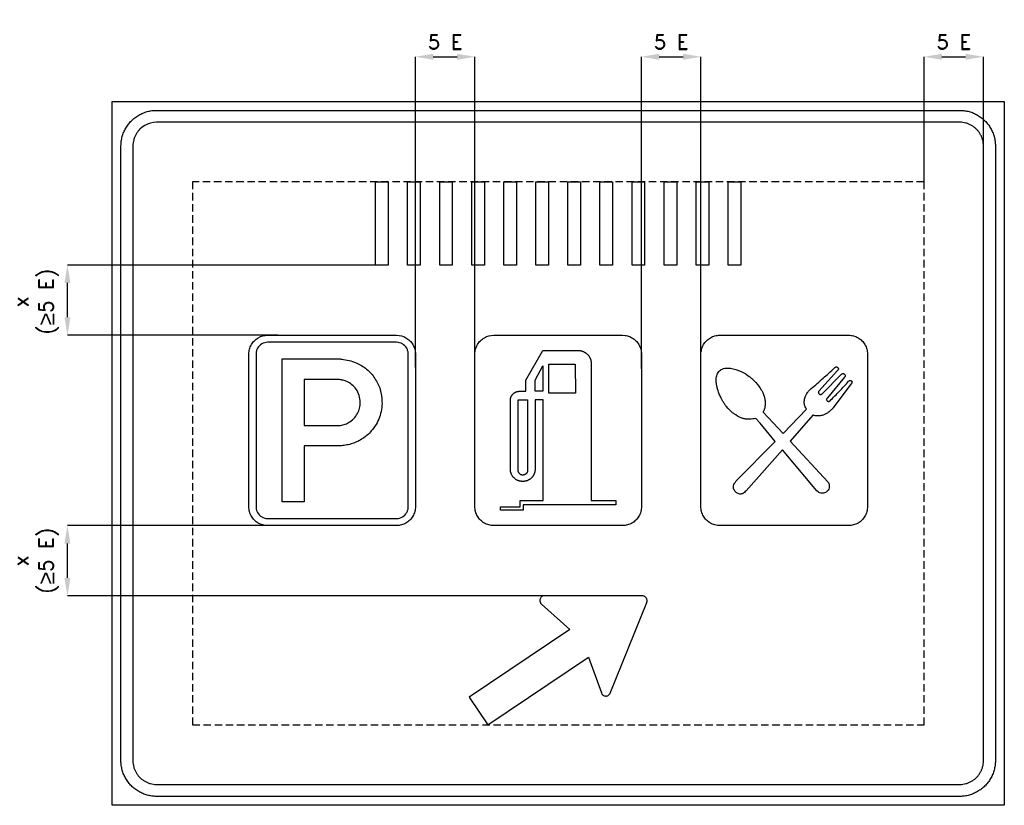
# Model space of a CAD drawing. Header units: millimetres. Extents: x -141 to 3170, y 1107 to 3747.
import ezdxf

# ---------------------------------------------------------------- set-up
doc = ezdxf.new("R2010")
doc.units = ezdxf.units.MM
doc.header["$LTSCALE"] = 5
doc.linetypes.add('ČÁRKOVANÁX2', pattern=[1.5, 1, -0.5])
doc.layers.add('Kóty', color=2, linetype='Continuous')
doc.layers.add('Značka', color=7, linetype='Continuous')
doc.styles.get("Standard").update_dxf_attribs({"font": 'romand.shx', "height": 50})
doc.dimstyles.get("Standard").update_dxf_attribs({"dimtxt": 50, "dimasz": 60, "dimexe": 0.18, "dimexo": 0.0625, "dimgap": 25, "dimtad": 1, "dimdec": 0, "dimzin": 0, "dimdsep": 46, "dimtxsty": 'Standard', "dimcen": 0.09, "dimadec": 0, "dimazin": 0, "dimtfac": 1, "dimtdec": 0, "dimtofl": 0, "dimtmove": 0, "dimatfit": 3, "dimfxl": 1, "dimtolj": 1, "dimtzin": 0, "dimarcsym": 0})

# ---------------------------------------------------------------- blocks, each defined once
blk = doc.blocks.new('*D0')
at = {"layer": 'Defpoints', "color": 0, "transparency": 16777216}
for p in [(3099.7, 3622.2), (2899.7, 3202.2), (3099.7, 3202.2)]:
    blk.add_point(p, dxfattribs=at)
at = {"layer": 'Kóty', "color": 0, "lineweight": -2, "transparency": 16777216}
for p, q in [((2899.7, 3202.3), (2899.7, 3622.4)), ((2959.7, 3622.2), (3039.7, 3622.2)), ((3099.7, 3202.3), (3099.7, 3622.4))]:
    blk.add_line(p, q, dxfattribs=at)
at = {"layer": 'Kóty', "color": 0, "transparency": 16777216}
for points in [[(2959.7, 3632.2), (2959.7, 3612.2), (2899.7, 3622.2)], [(3039.7, 3632.2), (3039.7, 3612.2), (3099.7, 3622.2)]]:
    blk.add_solid(points, dxfattribs=at)
at = {"layer": 'Kóty', "color": 0, "transparency": 16777216, "insert": (2999.7, 3672.2), "char_height": 50, "attachment_point": 5}
blk.add_mtext('\\A1;5 E', dxfattribs=at)
blk = doc.blocks.new('*D1')
at = {"layer": 'Defpoints', "color": 0, "transparency": 16777216}
for p in [(1389.7, 3622.2), (1189.7, 2578.5), (1389.7, 2578.5)]:
    blk.add_point(p, dxfattribs=at)
at = {"layer": 'Kóty', "color": 0, "lineweight": -2, "transparency": 16777216}
for p, q in [((1189.7, 2578.6), (1189.7, 3622.4)), ((1249.7, 3622.2), (1329.7, 3622.2)), ((1389.7, 2578.6), (1389.7, 3622.4))]:
    blk.add_line(p, q, dxfattribs=at)
at = {"layer": 'Kóty', "color": 0, "transparency": 16777216}
for points in [[(1249.7, 3632.2), (1249.7, 3612.2), (1189.7, 3622.2)], [(1329.7, 3632.2), (1329.7, 3612.2), (1389.7, 3622.2)]]:
    blk.add_solid(points, dxfattribs=at)
at = {"layer": 'Kóty', "color": 0, "transparency": 16777216, "insert": (1289.7, 3672.2), "char_height": 50, "attachment_point": 5}
blk.add_mtext('\\A1;5 E', dxfattribs=at)
blk = doc.blocks.new('*D2')
at = {"layer": 'Defpoints', "color": 0, "transparency": 16777216}
for p in [(2149.7, 3622.2), (1949.7, 2573.3), (2149.7, 2573.3)]:
    blk.add_point(p, dxfattribs=at)
at = {"layer": 'Kóty', "color": 0, "lineweight": -2, "transparency": 16777216}
for p, q in [((1949.7, 2573.3), (1949.7, 3622.4)), ((2009.7, 3622.2), (2089.7, 3622.2)), ((2149.7, 2573.3), (2149.7, 3622.4))]:
    blk.add_line(p, q, dxfattribs=at)
at = {"layer": 'Kóty', "color": 0, "transparency": 16777216}
for points in [[(2009.7, 3632.2), (2009.7, 3612.2), (1949.7, 3622.2)], [(2089.7, 3632.2), (2089.7, 3612.2), (2149.7, 3622.2)]]:
    blk.add_solid(points, dxfattribs=at)
at = {"layer": 'Kóty', "color": 0, "transparency": 16777216, "insert": (2049.7, 3672.2), "char_height": 50, "attachment_point": 5}
blk.add_mtext('\\A1;5 E', dxfattribs=at)

msp = doc.modelspace()

# ---------------------------------------------------------------- linework, layer by layer
at = {"layer": 'Kóty'}
for p, q in [((1055.7, 2922.2), (19.5, 2922.2)), ((19.7, 2746.8), (19.7, 2862.2)), ((727.1, 2686.8), (19.5, 2686.8)), ((722.2, 2046.8), (19.5, 2046.8)), ((19.7, 1871.3), (19.7, 1986.8)), ((1666.6, 1811.3), (19.5, 1811.3))]:
    msp.add_line(p, q, dxfattribs=at)
for points in [[(9.7, 2862.2), (29.7, 2862.2), (19.7, 2922.2)], [(9.7, 2746.8), (29.7, 2746.8), (19.7, 2686.8)], [(9.7, 1986.8), (29.7, 1986.8), (19.7, 2046.8)], [(9.7, 1871.3), (29.7, 1871.3), (19.7, 1811.3)]]:
    msp.add_solid(points, dxfattribs=at)
at = {"layer": 'Značka', "color": 5}
for points in [[(169.7, 1107.2), (169.7, 3472.2), (3169.7, 3472.2), (3169.7, 1107.2), (169.7, 1107.2)], [(1055.7, 2922.2), (1055.7, 3202.2), (1098.2, 3202.2), (1098.2, 2922.2), (1055.7, 2922.2)], [(1163.5, 2922.2), (1163.5, 3202.2), (1205.9, 3202.2), (1205.9, 2922.2), (1163.5, 2922.2)], [(1271.3, 2922.2), (1271.3, 3202.2), (1313.7, 3202.2), (1313.7, 2922.2), (1271.3, 2922.2)], [(1379, 2922.2), (1379, 3202.2), (1421.5, 3202.2), (1421.5, 2922.2), (1379, 2922.2)], [(1486.8, 2922.2), (1486.8, 3202.2), (1529.3, 3202.2), (1529.3, 2922.2), (1486.8, 2922.2)], [(1594.6, 2922.2), (1594.6, 3202.2), (1637, 3202.2), (1637, 2922.2), (1594.6, 2922.2)], [(1702.4, 2922.2), (1702.4, 3202.2), (1744.8, 3202.2), (1744.8, 2922.2), (1702.4, 2922.2)], [(1810.1, 2922.2), (1810.1, 3202.2), (1852.6, 3202.2), (1852.6, 2922.2), (1810.1, 2922.2)], [(1917.9, 2922.2), (1917.9, 3202.2), (1960.3, 3202.2), (1960.3, 2922.2), (1917.9, 2922.2)], [(2025.7, 2922.2), (2025.7, 3202.2), (2068.1, 3202.2), (2068.1, 2922.2), (2025.7, 2922.2)], [(2133.4, 2922.2), (2133.4, 3202.2), (2175.9, 3202.2), (2175.9, 2922.2), (2133.4, 2922.2)], [(2241.2, 2922.2), (2241.2, 3202.2), (2283.7, 3202.2), (2283.7, 2922.2), (2241.2, 2922.2)]]:
    msp.add_lwpolyline(points, dxfattribs=at)
for points in [[(319.7, 1137.2), (319.2, 1137.2), (318.7, 1137.2, -0.032179), (303.3, 1138.3, -0.035457), (288, 1141.4, -0.036267), (273.3, 1146.4, -0.034424), (259.4, 1153.4, -0.033731), (246.5, 1162.1, -0.034079), (234.8, 1172.3, -0.034202), (224.5, 1184, -0.034215), (215.9, 1196.9, -0.034038), (209, 1210.8, -0.033411), (203.9, 1225.5, -0.034125), (200.7, 1240.8, -0.036744), (199.7, 1256.3), (199.7, 1256.7), (199.7, 1257.2), (199.7, 3322.2), (199.7, 3322.7, -0.000709), (199.7, 3323.1, -0.032177), (200.8, 3338.6, -0.035447), (203.9, 3353.9, -0.03626), (208.9, 3368.6, -0.034408), (215.9, 3382.5, -0.033711), (224.5, 3395.4, -0.034092), (234.8, 3407, -0.034187), (246.5, 3417.3, -0.034242), (259.4, 3426, -0.034026), (273.3, 3432.9, -0.033372), (288, 3437.9, -0.034145), (303.3, 3441.2, -0.03678), (318.7, 3442.2), (319.2, 3442.2), (319.7, 3442.2), (3019.7, 3442.2), (3020.2, 3442.2), (3020.6, 3442.2, -0.032211), (3036.1, 3441.1, -0.035398), (3051.4, 3437.9, -0.036257), (3066.1, 3433, -0.034417), (3080, 3426, -0.033707), (3092.9, 3417.3, -0.034076), (3104.5, 3407, -0.034203), (3114.8, 3395.4, -0.034241), (3123.5, 3382.5, -0.03402), (3130.4, 3368.6, -0.03342), (3135.4, 3353.9, -0.034121), (3138.7, 3338.6, -0.03675), (3139.7, 3323.1), (3139.7, 3322.7), (3139.7, 3322.2), (3139.7, 1257.2), (3139.7, 1256.7), (3139.7, 1256.3, -0.03218), (3138.6, 1240.8, -0.035459), (3135.4, 1225.5, -0.036272), (3130.5, 1210.8, -0.034417), (3123.5, 1196.9, -0.03372), (3114.8, 1184, -0.034076), (3104.5, 1172.3, -0.034204), (3092.9, 1162, -0.034215), (3080, 1153.4, -0.03402), (3066.1, 1146.5, -0.033415), (3051.4, 1141.4, -0.034111), (3036.1, 1138.2, -0.036748), (3020.6, 1137.2), (3020.2, 1137.2), (3019.7, 1137.2), (319.7, 1137.2)], [(319.7, 1177.2), (3019.7, 1177.2), (3020, 1177.2), (3020.3, 1177.2, 0.032177), (3030.7, 1177.9, 0.035443), (3040.8, 1180, 0.036259), (3050.6, 1183.3, 0.034425), (3059.9, 1188, 0.033741), (3068.5, 1193.8, 0.034066), (3076.3, 1200.6, 0.034182), (3083.1, 1208.4, 0.034226), (3088.9, 1217, 0.034056), (3093.5, 1226.3, 0.033425), (3096.9, 1236.1, 0.034151), (3099, 1246.2, 0.036743), (3099.7, 1256.6), (3099.7, 1256.9), (3099.7, 1257.2), (3099.7, 3322.2), (3099.7, 3322.5), (3099.7, 3322.8, 0.032183), (3099, 3333.2, 0.035447), (3096.9, 3343.3, 0.036274), (3093.5, 3353.1, 0.034425), (3088.9, 3362.4, 0.033755), (3083.1, 3371, 0.034097), (3076.3, 3378.8, 0.034164), (3068.5, 3385.6, 0.034206), (3059.9, 3391.4, 0.034035), (3050.6, 3396, 0.03347), (3040.8, 3399.4, 0.034127), (3030.6, 3401.5, 0.036766), (3020.3, 3402.2), (3020, 3402.2), (3019.7, 3402.2), (319.7, 3402.2), (319.4, 3402.2), (319.1, 3402.2), (308.7, 3401.5), (298.6, 3399.4), (288.8, 3396), (279.5, 3391.4), (270.9, 3385.6), (263.1, 3378.8, 0.034235), (256.3, 3371, 0.034206), (250.5, 3362.4, 0.034031), (245.9, 3353.1, 0.03342), (242.5, 3343.3, 0.034122), (240.4, 3333.1, 0.036744), (239.7, 3322.8), (239.7, 3322.5), (239.7, 3322.2), (239.7, 1257.2), (239.7, 1256.9), (239.7, 1256.6, 0.032178), (240.4, 1246.2, 0.035444), (242.5, 1236.1, 0.036267), (245.8, 1226.3, 0.034422), (250.5, 1217, 0.033731), (256.3, 1208.4, 0.034071), (263.1, 1200.6, 0.034205), (270.9, 1193.8, 0.034223), (279.5, 1188, 0.034048), (288.8, 1183.4, 0.033416), (298.6, 1180, 0.034152), (308.7, 1177.9, 0.036741), (319.1, 1177.2), (319.4, 1177.2), (319.7, 1177.2)], [(693.7, 2046.8), (693.4, 2046.8), (693.2, 2046.8), (684.9, 2047.4), (676.8, 2049), (668.9, 2051.7), (661.5, 2055.4), (654.6, 2060, -0.034072), (648.4, 2065.5, -0.034201), (642.9, 2071.7, -0.034235), (638.3, 2078.6, -0.034036), (634.6, 2086, -0.033411), (632, 2093.9, -0.034131), (630.2, 2102, -0.036742), (629.7, 2110.3), (629.7, 2110.5), (629.7, 2110.8), (629.7, 2622.8), (629.7, 2623), (629.7, 2623.3, -0.032181), (630.3, 2631.5, -0.035441), (632, 2639.7, -0.03627), (634.6, 2647.5, -0.034452), (638.3, 2654.9, -0.033721), (642.9, 2661.8, -0.034043), (648.4, 2668), (654.6, 2673.5), (661.5, 2678.1), (669, 2681.8), (676.8, 2684.5), (684.9, 2686.2), (693.2, 2686.8), (693.4, 2686.8), (693.7, 2686.8), (1125.7, 2686.8), (1125.9, 2686.8), (1126.2, 2686.8), (1134.5, 2686.2), (1142.6, 2684.5), (1150.4, 2681.9), (1157.8, 2678.1), (1164.7, 2673.5, -0.034114), (1170.9, 2668, -0.034209), (1176.4, 2661.8, -0.034238), (1181, 2654.9, -0.034056), (1184.7, 2647.5, -0.03343), (1187.4, 2639.7, -0.034123), (1189.1, 2631.5, -0.036745), (1189.7, 2623.3), (1189.7, 2623), (1189.7, 2622.8), (1189.7, 2110.8), (1189.7, 2110.5), (1189.7, 2110.3, -0.032171), (1189.1, 2102, -0.035438), (1187.4, 2093.9, -0.03627), (1184.8, 2086, -0.034426), (1181, 2078.6, -0.033705), (1176.4, 2071.7, -0.034056), (1170.9, 2065.5, -0.034176), (1164.7, 2060, -0.034229), (1157.8, 2055.4, -0.034039), (1150.4, 2051.7, -0.03344), (1142.6, 2049, -0.034142), (1134.5, 2047.3, -0.036723), (1126.2, 2046.8), (1125.9, 2046.8), (1125.7, 2046.8), (693.7, 2046.8)], [(693.7, 2070.8), (1125.7, 2070.8), (1125.8, 2070.8), (1126, 2070.8), (1131.2, 2071.1), (1136.2, 2072.2), (1141.2, 2073.9), (1145.8, 2076.2), (1150.1, 2079.1), (1154, 2082.5), (1157.4, 2086.4, 0.034199), (1160.3, 2090.7, 0.034034), (1162.6, 2095.3, 0.033384), (1164.3, 2100.2, 0.034132), (1165.3, 2105.3, 0.036745), (1165.7, 2110.5), (1165.7, 2110.6), (1165.7, 2110.8), (1165.7, 2622.8), (1165.7, 2622.9), (1165.7, 2623.1, 0.032181), (1165.3, 2628.3, 0.035436), (1164.3, 2633.3, 0.036244), (1162.6, 2638.2, 0.034372), (1160.3, 2642.9), (1157.4, 2647.2), (1154, 2651.1), (1150.1, 2654.5), (1145.8, 2657.4), (1141.2, 2659.7), (1136.2, 2661.4), (1131.2, 2662.4), (1126, 2662.8), (1125.8, 2662.8), (1125.7, 2662.8), (693.7, 2662.8), (693.5, 2662.8), (693.4, 2662.8), (688.2, 2662.4), (683.1, 2661.4), (678.2, 2659.7), (673.6, 2657.4), (669.3, 2654.5), (665.4, 2651.1), (662, 2647.2), (659.1, 2642.9), (656.8, 2638.2, 0.033437), (655.1, 2633.3, 0.034134), (654, 2628.3, 0.036744), (653.7, 2623.1, 0.000776), (653.7, 2622.9), (653.7, 2622.8), (653.7, 2110.8), (653.7, 2110.6), (653.7, 2110.5, 0.03217), (654.1, 2105.3, 0.035447), (655.1, 2100.2, 0.03625), (656.8, 2095.3, 0.03442), (659.1, 2090.7), (662, 2086.4), (665.4, 2082.5), (669.3, 2079.1), (673.6, 2076.2), (678.2, 2073.9), (683.1, 2072.2), (688.2, 2071.1), (693.4, 2070.8), (693.5, 2070.8), (693.7, 2070.8)], [(742.1, 2126.8), (742.1, 2606.8), (936.2, 2606.8), (939.1, 2606.4), (942, 2606, -0.025353), (966.6, 2601.6, -0.042934), (990.3, 2593.8, -0.079576), (1025.7, 2572.6, -0.076492), (1053.1, 2541.5, -0.076886), (1071.1, 2504.5, -0.075742), (1077.3, 2463.7, -0.09403), (1068.7, 2411, -0.098353), (1041.4, 2365.2, -0.073293), (1012.5, 2339.5, -0.067691), (977.6, 2322.8, -0.034195), (959.5, 2317.8, -0.037873), (941, 2315.5), (937.9, 2315.3), (934.8, 2315.2), (815.6, 2315.2), (815.6, 2126.8), (742.1, 2126.8)], [(815.6, 2537.8), (815.6, 2383.4), (929.3, 2383.4), (931.5, 2383.4), (933.8, 2383.5, 0.067145), (949.7, 2386.3, 0.057734), (964.7, 2393.1, 0.071735), (981.9, 2406.2, 0.07449), (994.6, 2423.5, 0.068284), (1001.9, 2441.7, 0.065315), (1004.1, 2461.2, 0.077203), (1000.7, 2484.5, 0.083757), (990.2, 2505.4, 0.073421), (976.3, 2520.4, 0.066104), (958.8, 2531, 0.042693), (946.9, 2535.4, 0.049231), (934.6, 2537.6), (932.7, 2537.7), (930.8, 2537.8), (815.6, 2537.8)], [(1370.8, 1470), (1433.5, 1377.2), (1771.7, 1605.3), (1815, 1484.9), (1815.3, 1484.2), (1815.6, 1483.4, 0.051452), (1817.1, 1480.8, 0.05161), (1819.2, 1478.5, 0.064178), (1822.3, 1476.2, 0.06413), (1825.9, 1474.8, 0.063978), (1829.7, 1474.3, 0.0639), (1833.6, 1474.7, 0.063562), (1837.2, 1476, 0.062446), (1840.4, 1478.1, 0.05173), (1842.6, 1480.3, 0.056355), (1844.2, 1482.9), (1844.6, 1483.6), (1844.9, 1484.3), (1967.5, 1789), (1967.7, 1789.7), (1968, 1790.4, 0.051968), (1968.6, 1793.5, 0.052145), (1968.5, 1796.6, 0.064836), (1967.7, 1800.4, 0.065062), (1965.9, 1803.9, 0.064745), (1963.4, 1806.8, 0.063114), (1960.2, 1809, 0.052169), (1957.3, 1810.3, 0.056874), (1954.2, 1810.8), (1953.4, 1810.9), (1952.7, 1810.9), (1624.3, 1811.4), (1623.5, 1811.3), (1622.7, 1811.3), (1619.7, 1810.7), (1616.8, 1809.5, 0.064152), (1613.6, 1807.4, 0.064165), (1611.1, 1804.5, 0.063974), (1609.3, 1801.1, 0.063899), (1608.4, 1797.3, 0.063533), (1608.3, 1793.5, 0.062347), (1609.3, 1789.7, 0.051673), (1610.6, 1786.9, 0.056317), (1612.5, 1784.5), (1613, 1784), (1613.6, 1783.4), (1709.1, 1698.2), (1370.8, 1470)]]:
    msp.add_lwpolyline(points, format="xyb", dxfattribs=at)
at = {"layer": 'Značka', "color": 6, "linetype": 'ČÁRKOVANÁX2', "ltscale": 5}
msp.add_lwpolyline([(2899.7, 3202.2), (439.7, 3202.2), (439.7, 1377.2), (2899.7, 1377.2), (2899.7, 3202.2)], dxfattribs=at)
at = {"layer": 'Značka', "color": 251}
for points in [[(1453.7, 2046.8), (1453.4, 2046.8), (1453.2, 2046.8, -0.032173), (1444.9, 2047.4, -0.035405), (1436.8, 2049, -0.03629), (1429, 2051.7, -0.034439), (1421.5, 2055.4, -0.03374), (1414.7, 2060, -0.034065), (1408.4, 2065.5, -0.034193), (1402.9, 2071.7, -0.03425), (1398.4, 2078.6, -0.034029), (1394.6, 2086, -0.033425), (1392, 2093.9, -0.034131), (1390.2, 2102, -0.036738), (1389.7, 2110.3), (1389.7, 2110.5), (1389.7, 2110.8), (1389.7, 2622.8), (1389.7, 2623), (1389.7, 2623.3, -0.032174), (1390.3, 2631.5, -0.035438), (1392, 2639.7, -0.036277), (1394.6, 2647.5, -0.034446), (1398.4, 2654.9, -0.033739), (1403, 2661.8, -0.034037), (1408.4, 2668, -0.034181), (1414.7, 2673.5, -0.034253), (1421.5, 2678.1, -0.033976), (1429, 2681.8), (1436.8, 2684.5), (1444.9, 2686.2), (1453.2, 2686.8), (1453.4, 2686.8), (1453.7, 2686.8), (1885.7, 2686.8), (1885.9, 2686.8), (1886.2, 2686.8), (1894.5, 2686.2, -0.035348), (1902.6, 2684.5, -0.036318), (1910.4, 2681.9, -0.034466), (1917.8, 2678.1, -0.033715), (1924.7, 2673.5, -0.034109), (1930.9, 2668, -0.034193), (1936.4, 2661.8, -0.03425), (1941, 2654.9, -0.034056), (1944.7, 2647.5, -0.033444), (1947.4, 2639.7, -0.034131), (1949.1, 2631.5, -0.036737), (1949.7, 2623.3), (1949.7, 2623), (1949.7, 2622.8), (1949.7, 2110.8), (1949.7, 2110.5), (1949.7, 2110.3, -0.032171), (1949.1, 2102, -0.035438), (1947.4, 2093.9, -0.036277), (1944.8, 2086, -0.034419), (1941, 2078.6, -0.033723), (1936.4, 2071.7, -0.034056), (1930.9, 2065.5, -0.034181), (1924.7, 2060, -0.034229), (1917.8, 2055.4, -0.034029), (1910.4, 2051.7, -0.033434), (1902.6, 2049, -0.034142), (1894.5, 2047.3, -0.036723), (1886.2, 2046.8), (1885.9, 2046.8), (1885.7, 2046.8), (1453.7, 2046.8)], [(2213.7, 2046.8), (2213.4, 2046.8), (2213.2, 2046.8, -0.032173), (2204.9, 2047.4, -0.035405), (2196.8, 2049, -0.03629), (2189, 2051.7, -0.034439), (2181.5, 2055.4, -0.03374), (2174.7, 2060, -0.034065), (2168.4, 2065.5, -0.034193), (2162.9, 2071.7, -0.03425), (2158.4, 2078.6, -0.034029), (2154.6, 2086, -0.033425), (2152, 2093.9, -0.034131), (2150.2, 2102, -0.036738), (2149.7, 2110.3), (2149.7, 2110.5), (2149.7, 2110.8), (2149.7, 2622.8), (2149.7, 2623), (2149.7, 2623.3, -0.032174), (2150.3, 2631.5, -0.035438), (2152, 2639.7, -0.036277), (2154.6, 2647.5, -0.034446), (2158.4, 2654.9, -0.033739), (2163, 2661.8, -0.034037), (2168.4, 2668, -0.034181), (2174.7, 2673.5, -0.034253), (2181.5, 2678.1, -0.033976), (2189, 2681.8, -0.033379), (2196.8, 2684.5, -0.034084), (2204.9, 2686.2, -0.036753), (2213.2, 2686.8), (2213.4, 2686.8), (2213.7, 2686.8), (2645.7, 2686.8), (2645.9, 2686.8), (2646.2, 2686.8, -0.032142), (2654.5, 2686.2, -0.035344), (2662.6, 2684.5, -0.036309), (2670.4, 2681.9, -0.034472), (2677.8, 2678.1, -0.033698), (2684.7, 2673.5, -0.03409), (2690.9, 2668, -0.034215), (2696.4, 2661.8, -0.034238), (2701, 2654.9, -0.034081), (2704.7, 2647.5, -0.03343), (2707.4, 2639.7, -0.034116), (2709.1, 2631.5, -0.036752), (2709.7, 2623.3), (2709.7, 2623), (2709.7, 2622.8), (2709.7, 2110.8), (2709.7, 2110.5), (2709.7, 2110.3, -0.032171), (2709.1, 2102, -0.035467), (2707.4, 2093.9, -0.036263), (2704.8, 2086, -0.034419), (2701, 2078.6, -0.0337), (2696.4, 2071.7, -0.034067), (2690.9, 2065.5, -0.034152), (2684.7, 2060, -0.034221), (2677.8, 2055.4, -0.034029), (2670.4, 2051.7, -0.03343), (2662.6, 2049, -0.034138), (2654.5, 2047.3, -0.036723), (2646.2, 2046.8), (2645.9, 2046.8), (2645.7, 2046.8), (2213.7, 2046.8)], [(1863.8, 2116.6), (1551.8, 2117.1), (1551.8, 2098.8), (1475.6, 2098.8), (1475.6, 2109.6), (1541.5, 2109.6), (1541.5, 2131.2), (1619.1, 2131.2), (1619.1, 2469.4), (1592.3, 2469.4), (1592.3, 2238.3), (1592.3, 2235.9), (1592.3, 2235.8), (1592.3, 2235.7), (1592.1, 2234.8), (1592, 2234), (1591.9, 2233.2), (1591.9, 2232.5), (1591.8, 2231.7), (1591.7, 2231), (1591.7, 2230.4), (1591.6, 2229.8), (1591.5, 2229.1), (1591.4, 2228.4), (1591.1, 2227.2), (1590.9, 2226), (1590.6, 2224.9), (1590.2, 2223.9), (1589.8, 2222.8), (1589.4, 2221.8), (1589.1, 2221), (1588.7, 2220.1), (1588.1, 2219.1), (1587.6, 2218.1), (1586.9, 2216.8), (1586.2, 2215.5), (1585.5, 2214.4), (1584.8, 2213.4), (1584.1, 2212.4), (1583.4, 2211.5), (1582.8, 2210.7), (1582.2, 2210), (1581.4, 2209.1), (1580.5, 2208.2), (1579.5, 2207.1), (1578.4, 2206), (1577.4, 2205.1), (1576.3, 2204.2), (1575.3, 2203.4), (1574.2, 2202.6), (1573.3, 2202), (1572.4, 2201.5), (1571.3, 2200.9), (1570.2, 2200.2), (1568.8, 2199.5), (1567.4, 2198.7), (1566.2, 2198.2), (1565, 2197.7), (1563.8, 2197.3), (1562.6, 2196.9), (1561.7, 2196.6), (1560.7, 2196.4), (1559.6, 2196.2), (1558.4, 2196), (1556.6, 2195.7), (1554.8, 2195.5), (1553.3, 2195.4), (1551.8, 2195.3), (1550.3, 2195.3), (1548.8, 2195.4), (1547.6, 2195.4), (1546.4, 2195.6), (1544.9, 2195.8), (1543.4, 2196), (1541.5, 2196.3), (1539.6, 2196.6), (1538, 2197), (1536.4, 2197.5), (1534.8, 2198), (1533.2, 2198.7), (1532, 2199.2), (1530.8, 2199.9), (1529.3, 2200.7), (1527.8, 2201.7), (1526.3, 2202.7), (1524.9, 2203.8), (1523.7, 2204.8), (1522.5, 2205.9), (1521.4, 2207), (1520.3, 2208.1), (1519.4, 2209), (1518.6, 2210), (1517.5, 2211.2), (1516.6, 2212.5), (1515.5, 2214), (1514.6, 2215.5), (1513.9, 2216.8), (1513.2, 2218.1), (1512.5, 2219.4), (1512, 2220.7), (1511.5, 2221.8), (1511.2, 2222.8), (1510.8, 2224.2), (1510.4, 2225.6), (1510, 2226.9), (1509.6, 2228.1), (1509.4, 2229.2), (1509.3, 2230.4), (1509.2, 2231.5), (1509.1, 2232.7), (1509.1, 2233.7), (1509, 2234.6), (1509, 2235.7), (1509, 2236.9), (1509, 2238), (1509, 2239.2), (1509, 2240.1), (1509, 2241), (1509, 2241.9), (1509, 2242.7), (1509, 2243.4), (1509, 2244.1), (1509, 2244.8), (1509, 2245.6), (1509, 2245.7), (1509, 2245.8), (1509, 2456.7), (1509, 2463.8), (1509, 2463.9), (1509, 2464.1), (1509, 2465.1, -0.0013), (1509, 2466.1, -0.001893), (1509, 2467.1), (1509.1, 2468.1), (1509.1, 2469), (1509.2, 2470), (1509.2, 2470.7), (1509.3, 2471.4), (1509.4, 2472.3), (1509.5, 2473.2), (1509.7, 2474.4), (1509.9, 2475.6), (1510.2, 2476.6), (1510.4, 2477.7), (1510.7, 2478.7), (1511.1, 2479.7), (1511.4, 2480.5), (1511.8, 2481.3), (1512.2, 2482.2), (1512.8, 2483), (1513.3, 2483.7), (1513.8, 2484.4), (1514.3, 2485), (1514.7, 2485.5), (1515.2, 2486.1), (1515.6, 2486.7), (1516, 2487.1), (1516.4, 2487.6), (1517, 2488.1), (1517.5, 2488.7), (1518.6, 2489.8), (1519.7, 2491), (1520.7, 2491.8), (1521.7, 2492.7), (1522.8, 2493.4), (1524, 2494.2), (1524.9, 2494.7), (1525.8, 2495.2), (1527.1, 2495.7), (1528.3, 2496.2), (1529.5, 2496.7), (1530.7, 2497.1), (1531.7, 2497.3), (1532.7, 2497.6), (1533.6, 2497.7), (1534.6, 2497.9), (1535.4, 2498), (1536.2, 2498), (1537.1, 2498.1), (1537.9, 2498.1), (1538, 2498.1), (1538.2, 2498.1), (1543.4, 2498.5), (1560.8, 2499), (1560.8, 2535.2), (1618.6, 2634.8), (1745.7, 2634.8), (1745.8, 2634.7), (1745.9, 2634.7), (1746.6, 2634.4), (1747.4, 2634.2), (1748.1, 2633.9), (1748.8, 2633.7), (1749.5, 2633.5), (1750.2, 2633.3), (1750.8, 2633.1), (1751.3, 2632.9), (1752, 2632.7), (1752.7, 2632.4), (1753.8, 2631.9), (1754.8, 2631.4), (1755.7, 2631), (1756.6, 2630.5), (1757.5, 2630.1), (1758.4, 2629.6), (1759, 2629.2), (1759.7, 2628.8), (1760.4, 2628.3), (1761.2, 2627.7), (1762.1, 2627.1), (1763.1, 2626.4), (1763.8, 2625.8), (1764.5, 2625.3), (1765.2, 2624.7), (1765.8, 2624.1), (1766.4, 2623.7), (1766.9, 2623.2), (1767.6, 2622.7), (1768.3, 2622.1), (1769.1, 2621.3), (1769.9, 2620.4), (1770.6, 2619.7), (1771.3, 2619), (1771.9, 2618.2), (1772.5, 2617.5), (1773, 2616.9), (1773.4, 2616.2), (1773.9, 2615.4), (1774.4, 2614.6), (1775.2, 2613.2), (1776, 2611.8), (1776.6, 2610.6), (1777.2, 2609.4), (1777.7, 2608.2), (1778.2, 2606.9), (1778.5, 2605.9), (1778.9, 2604.9), (1779.2, 2603.6), (1779.5, 2602.4), (1779.7, 2601.2), (1779.9, 2600), (1780, 2599), (1780.1, 2598), (1780.2, 2597), (1780.3, 2596.1), (1780.4, 2595.3), (1780.4, 2594.5), (1780.5, 2593.6), (1780.5, 2592.8), (1780.5, 2592.6), (1780.5, 2592.5), (1781, 2131.2), (1863.8, 2131.2), (1863.8, 2117.1), (1863.8, 2116.6)], [(2348.3, 2390.9), (2334.4, 2407.2), (2329.1, 2406.2), (2323.8, 2405.3), (2319.1, 2404.7), (2314.4, 2404.3), (2307.5, 2404.2), (2300.6, 2404.8, -0.043387), (2289.7, 2407.2, -0.041175), (2279.4, 2411.3), (2273, 2414.8), (2266.8, 2418.6, -0.01659), (2258.2, 2424.7, -0.029081), (2250.2, 2431.4), (2245.9, 2435.8), (2241.7, 2440.3), (2234.5, 2448.7, -0.022286), (2227.9, 2457.6, -0.021663), (2222.5, 2466.1, -0.014405), (2217.8, 2475, -0.019132), (2211.5, 2488.7, -0.025207), (2206.4, 2502.8, -0.013624), (2204.5, 2509.3, -0.015427), (2203.1, 2516, -0.009822), (2202.3, 2520.4, -0.007669), (2201.7, 2524.9, -0.03431), (2200.9, 2537.7, -0.068358), (2202.6, 2550.4, -0.057604), (2205.5, 2558.2, -0.06795), (2210.2, 2565, -0.055637), (2215, 2569.3, -0.051891), (2220.6, 2572.6, -0.066978), (2229.9, 2575.4, -0.048435), (2239.6, 2576.1, -0.03241), (2248.6, 2575.4), (2257.5, 2573.8), (2267, 2571.5), (2276.4, 2568.4), (2285.2, 2564.7, -0.020827), (2293.8, 2560.3, -0.020814), (2302.9, 2554.6), (2311.7, 2548.3, -0.015806), (2320.6, 2541, -0.018665), (2329, 2533.1), (2334.5, 2527.4), (2339.5, 2521.4), (2343.5, 2516.1), (2347.3, 2510.7), (2352.7, 2502.7, -0.033069), (2357.3, 2494.3, -0.026546), (2360.1, 2487.7, -0.013714), (2362.3, 2480.9, -0.011766), (2363.8, 2475.4, -0.023954), (2364.9, 2469.9, -0.034826), (2365.6, 2462, -0.019596), (2365.4, 2454.1, -0.021571), (2364.7, 2446.6, -0.042624), (2363.1, 2439.4, -0.022706), (2362, 2436.2), (2360.6, 2433.1), (2359.7, 2431.3), (2358.7, 2429.5), (2359.2, 2428.5), (2425.6, 2356.4), (2504.4, 2437.8), (2502.3, 2442.1), (2500.3, 2446.5, -0.027704), (2498.3, 2452.1, -0.045628), (2497.2, 2458, -0.022666), (2497, 2460.8, -0.016381), (2497, 2463.6, -0.013406), (2497.2, 2466.4, -0.013694), (2497.5, 2469.1, -0.017782), (2498.1, 2472.5, -0.019734), (2498.9, 2475.9), (2499.6, 2477.9), (2500.3, 2479.9, -0.022298), (2502.1, 2484.2, -0.023144), (2504.4, 2488.2), (2505.2, 2489.6), (2506.1, 2491), (2508, 2493.8), (2509.9, 2496.5), (2511.6, 2498.7), (2513.4, 2500.8), (2516.9, 2504.3), (2520.6, 2507.4, 0.008524), (2560.3, 2541.9, 0.002856), (2599, 2577.1), (2599.9, 2577.8), (2600.9, 2578.5), (2602.2, 2579.3), (2603.7, 2579.9), (2604.4, 2580.1), (2605.1, 2580.2), (2605.7, 2580.2), (2606.3, 2580.1), (2608, 2579.3), (2609.5, 2578.1), (2610.3, 2577.3), (2610.9, 2576.4, -0.066169), (2611.7, 2574.7, -0.097303), (2611.9, 2572.8, -0.070837), (2611.6, 2571.5), (2611.1, 2570.3), (2610.1, 2568.9), (2608.9, 2567.7), (2546.5, 2499.1), (2545.3, 2497.5, 0.101395), (2544.5, 2495.8, 0.103374), (2544.7, 2493.9, 0.059582), (2545.4, 2492.1), (2546.1, 2490.9), (2546.9, 2489.9, 0.082954), (2549.4, 2487.8, 0.163266), (2552.4, 2487.2), (2553.7, 2487.5), (2554.9, 2488.1), (2555.9, 2488.8), (2556.9, 2489.7), (2622.3, 2555.4), (2623.5, 2556.3), (2624.9, 2557.1, -0.105448), (2627.9, 2557.7, -0.155359), (2630.6, 2556.8), (2631.5, 2556.1), (2632.3, 2555.3), (2633.3, 2554.2), (2634.2, 2552.9, -0.119346), (2634.7, 2550.6, -0.116741), (2634.2, 2548.2), (2633.5, 2547), (2632.7, 2546), (2574.7, 2475.9), (2573.3, 2474, 0.07996), (2572.4, 2471.9, 0.045956), (2572.2, 2470.9, 0.047344), (2572.3, 2469.9, 0.115947), (2573.3, 2467.2, 0.10526), (2575.3, 2465.2), (2576.2, 2464.6), (2577.3, 2464.3), (2579, 2464.1), (2580.8, 2464.4), (2582.3, 2465.3), (2583.7, 2466.5, 0.012138), (2615.8, 2498.9, 0.004229), (2646.1, 2531.7), (2647.7, 2533.3, -0.083703), (2649.5, 2534.4), (2650.2, 2534.7), (2651, 2534.8), (2652.2, 2534.8), (2653.4, 2534.6), (2654.4, 2534.3), (2655.3, 2533.8), (2656.2, 2533), (2656.8, 2532, -0.063488), (2657.5, 2530.5, -0.076548), (2657.7, 2528.9, -0.128346), (2656.9, 2526, -0.035988), (2655, 2523.3), (2592.6, 2441.3), (2591.1, 2439.4), (2589.6, 2437.6, -0.027559), (2586.4, 2434.4), (2583, 2431.5), (2580.3, 2429.1), (2577.6, 2426.8), (2575, 2424.9), (2572.2, 2423.3), (2569.6, 2422), (2567, 2420.9), (2560.8, 2418.4, -0.042881), (2554.4, 2416.6, -0.0399), (2547.6, 2415.9), (2540.7, 2415.6), (2538.3, 2415.5), (2535.9, 2415.7, -0.039947), (2530.8, 2416.9, 0.085887), (2525.7, 2417.6), (2525.7, 2417.6), (2525.7, 2417.6), (2449.4, 2330.7), (2576.2, 2194.4), (2578, 2191.9, -0.035586), (2579.6, 2189.3, -0.080393), (2581.2, 2183.6, -0.06121), (2581.1, 2177.6, -0.076013), (2579.2, 2169.9, -0.091584), (2575, 2163.3, -0.069304), (2570.7, 2159.7, -0.059514), (2565.5, 2157.2, -0.086825), (2556.8, 2155.5, -0.116338), (2548.4, 2157.3, -0.066143), (2543.7, 2160.1), (2539.5, 2163.8), (2423.6, 2301.1), (2301.7, 2164.3, -0.027222), (2296, 2158.4, -0.089072), (2289.4, 2154.1, -0.079221), (2283.6, 2152.8, -0.074316), (2277.6, 2153.3), (2274.5, 2154.3), (2271.6, 2155.8, -0.043167), (2268.4, 2158, -0.035043), (2265.5, 2160.8, -0.05297), (2262, 2165.6, -0.066987), (2259.7, 2171.1, -0.056756), (2258.8, 2175.6, -0.06021), (2259.1, 2180.2, -0.10249), (2262.6, 2188.9, -0.030668), (2268.5, 2196.9), (2399.3, 2329.7), (2348.3, 2390.9)]]:
    msp.add_lwpolyline(points, format="xyb", dxfattribs=at)
for points in [[(1618.2, 2498.5), (1592.3, 2498.5), (1592.3, 2535.2), (1618.2, 2584), (1618.2, 2498.5)], [(1727.8, 2492), (1638.4, 2492.4), (1637.9, 2589.7), (1641.2, 2589.7), (1644.5, 2589.7), (1658.8, 2589.7), (1673.1, 2589.7), (1677.5, 2589.7), (1681.8, 2589.7), (1684.1, 2589.7), (1686.3, 2589.7), (1691.2, 2589.7), (1696, 2589.7), (1708.4, 2589.7), (1720.8, 2589.7), (1724.1, 2589.7), (1727.3, 2589.7), (1727.8, 2492)], [(1566.9, 2469), (1566.9, 2235), (1566.9, 2230.8), (1566.9, 2230.7), (1566.9, 2230.6), (1566.7, 2230.1), (1566.6, 2229.5), (1566.5, 2229), (1566.4, 2228.5), (1566.3, 2228.1), (1566.2, 2227.6), (1566.1, 2227.3), (1565.9, 2226.9), (1565.8, 2226.6), (1565.6, 2226.2), (1565.5, 2226.1), (1565.5, 2226.1), (1565.5, 2226), (1565.4, 2226), (1565.4, 2225.8), (1565.3, 2225.7), (1565.2, 2225.4), (1565.1, 2225.1), (1564.8, 2224.7), (1564.6, 2224.3), (1564.3, 2223.9), (1564, 2223.5), (1563.7, 2223.2), (1563.5, 2222.9), (1563.1, 2222.7), (1562.8, 2222.4), (1562.7, 2222.4), (1562.7, 2222.3), (1562.6, 2222.2), (1562.5, 2222.2), (1562.4, 2222), (1562.3, 2221.8), (1561.9, 2221.4), (1561.6, 2221.1), (1561.1, 2220.6), (1560.6, 2220.1), (1560, 2219.7), (1559.5, 2219.3), (1559.1, 2219), (1558.6, 2218.7), (1558.1, 2218.4), (1557.5, 2218.1), (1556.1, 2217.6), (1554.7, 2217.3), (1553.5, 2217), (1552.3, 2216.9), (1551.1, 2216.8), (1549.9, 2216.8), (1549, 2216.9), (1548, 2217), (1546.9, 2217.3), (1545.7, 2217.6), (1544.6, 2218), (1543.5, 2218.5), (1542.7, 2219), (1541.9, 2219.6), (1541.1, 2220.2), (1540.4, 2220.9), (1539.9, 2221.5), (1539.4, 2222.1), (1538.8, 2222.9), (1538.2, 2223.7), (1537.9, 2224.2), (1537.5, 2224.8), (1537.3, 2225.2), (1537, 2225.6), (1536.7, 2226), (1536.5, 2226.4), (1536.3, 2226.8), (1536.2, 2227.1), (1536, 2227.5), (1535.8, 2228), (1535.7, 2228.5), (1535.6, 2229), (1535.5, 2229.5), (1535.5, 2230), (1535.4, 2230.5), (1535.4, 2231), (1535.4, 2231.4), (1535.4, 2231.8), (1535.4, 2232.2), (1535.4, 2232.5), (1535.4, 2232.6), (1535.4, 2232.7), (1535.4, 2236.4), (1534.9, 2469), (1566.9, 2469)]]:
    msp.add_lwpolyline(points, dxfattribs=at)

# ---------------------------------------------------------------- texts
at = {"layer": 'Kóty', "char_height": 50, "attachment_point": 5, "rotation": 90}
for insert, width in [((-85.1, 2799.7), 298.893), ((-85.1, 1929.4), 495.404)]:
    msp.add_mtext('\\A1;x\\P({\\fArial|b0|i0|c238|p34;\\H1.08333x;≥\\Fromand|c238;\\H0.92308x;5 E)}', dxfattribs=dict(at, insert=insert, width=width))

# ---------------------------------------------------------------- dimensions: what is measured, and where the dimension line sits
at = {"layer": 'Kóty'}
for base, p1, p2, picture, middle in [((1389.7, 3622.2), (1189.7, 2578.5), (1389.7, 2578.5), '*D1', (1289.7, 3672.2)), ((2149.7, 3622.2), (1949.7, 2573.3), (2149.7, 2573.3), '*D2', (2049.7, 3672.2)), ((3099.7, 3622.2), (2899.7, 3202.2), (3099.7, 3202.2), '*D0', (2999.7, 3672.2))]:
    dim = msp.add_linear_dim(base=base, p1=p1, p2=p2, text='5 E', dimstyle='Standard', dxfattribs=at)
    dim.commit()
    dim.dimension.update_dxf_attribs({"geometry": picture, "text_midpoint": middle})

doc.saveas('drawing.dxf')
